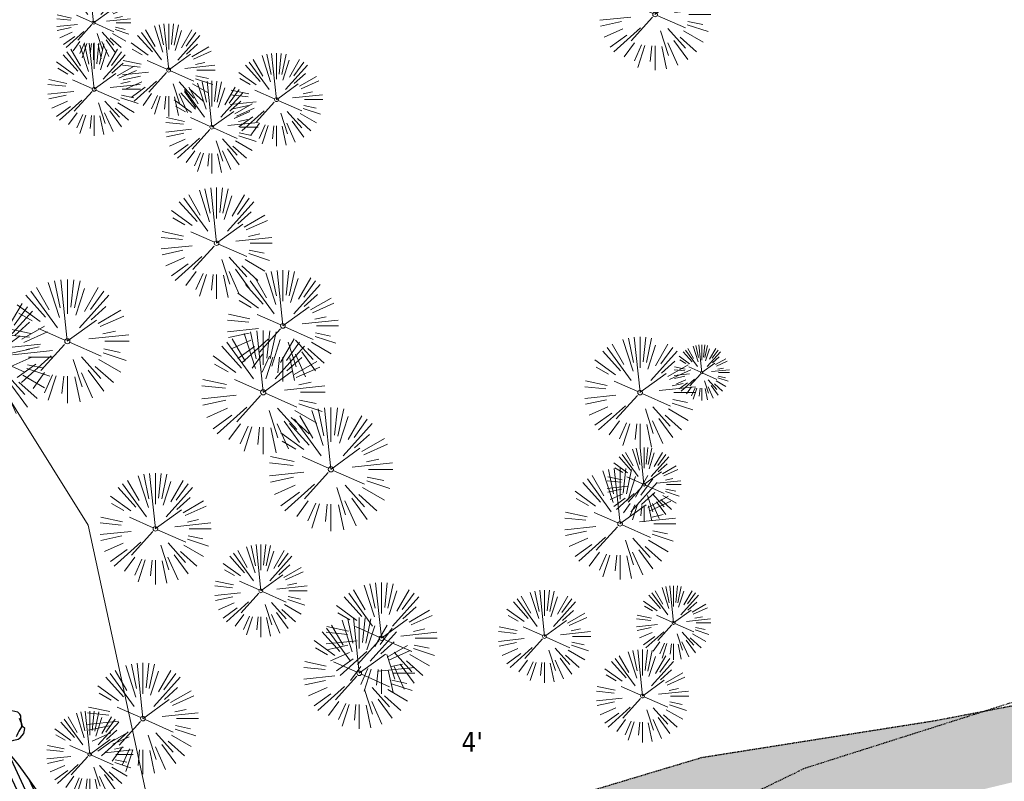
# Model space of a CAD drawing. Header units: feet. Extents: x 1134296 to 1140710, y 647902 to 649877.
# Tile 62 of 66: x 1135099 to 1135258, y 649170 to 649293. Entities that reach past the tile are written whole.
import ezdxf
from ezdxf.lldxf.tags import DXFTag

# ---------------------------------------------------------------- set-up
doc = ezdxf.new("R2010")
doc.units = ezdxf.units.FT
doc.header["$MEASUREMENT"] = 0
for name, pattern in [('CENTER2', [1.125, 0.75, -0.125, 0.125, -0.125]), ('DIVIDE2', [0.625, 0.25, -0.125, 0, -0.125, 0, -0.125]), ('RAD', [0.13, 0.08, -0.05])]:
    doc.linetypes.add(name, pattern=pattern)
for name, color, linetype in [('C-PRKG-ASPH', 5, 'Continuous'), ('C-ROAD-ASPHALT', 1, 'Continuous'), ('C-ROAD-CNTR', 1, 'CENTER2'), ('C-UTIL-WATER-MEP', 7, 'WATER (.5x)'), ('G-TEXT-ST02', 2, 'Continuous'), ('G-XREF', 7, 'Continuous'), ('L-BARRIERROCK', 6, 'Continuous'), ('V-FLOOD-PLAIN', 2, 'DIVIDE2'), ('V-PVMT-GRVL', 120, 'RAD')]:
    doc.layers.add(name, color=color, linetype=linetype)
for name, color, linetype, lineweight in [('V-PVMT-HTCH-GRVL', 8, 'Continuous', 20), ('V-SITE-ROCK', 8, 'Continuous', 18), ('V-SITE-VEGE', 8, 'Continuous', 18), ('V-UTIL-POWR-LINE-UNDR', 8, 'EXIST_PROP POWER UNDERGROUND LINE 1', 15)]:
    doc.layers.add(name, color=color, linetype=linetype, lineweight=lineweight)
doc.styles.add('SEI Annotative', font='tahoma.ttf', dxfattribs={"height": 0.1})
doc.styles.get("Standard").update_dxf_attribs({"font": 'arial.ttf'})
tags = doc.linetypes.add('EXIST_PROP POWER UNDERGROUND LINE 1', pattern='A,1.5,-0.2,["P-UG",Standard,S=0.08,R=0,X=-0.1,Y=-0.04],-0.3', length=2).pattern_tags.tags
tags[6] = DXFTag(74, 10)
tags = doc.linetypes.add('WATER (.5x)', pattern='A,0.75,-0.2,["W",Standard,S=0.08,R=0,X=-0.1,Y=-0.04],-0.05', length=1).pattern_tags.tags
tags[6] = DXFTag(74, 10)

# ---------------------------------------------------------------- blocks, each defined once
blk = doc.blocks.new('V-SITE-VEGE-Coniferious Tree 2')
at = {"color": 0, "linetype": 'ByBlock'}
for p, q in [((-0.0575, 0.2704), (-0.104, 0.4891)), ((-0.0003, 0.0026), (-0.0523, 0.4973)), ((0, 0.2219), (0, 0.5)), ((0.0289, 0.2753), (0.0522, 0.4973)), ((0.0572, 0.2693), (0.1039, 0.4891)), ((-0.0791, 0.1089), (-0.2939, 0.4045)), ((-0.146, 0.2528), (-0.25, 0.433)), ((-0.0626, 0.1926), (-0.1545, 0.4755)), ((0.0685, 0.211), (0.1382, 0.4256)), ((0.1391, 0.2411), (0.25, 0.433)), ((0.1869, 0.2573), (0.2939, 0.4045)), ((-0.1757, 0.1951), (-0.3346, 0.3716)), ((0.0978, 0.1086), (0.3345, 0.3716)), ((-0.2201, 0.1599), (-0.4046, 0.2939)), ((0.192, 0.1729), (0.3116, 0.2806)), ((0.2488, 0.1436), (0.433, 0.25)), ((-0.2844, 0.1642), (-0.3931, 0.227)), ((-0.0009, -0.0007), (0.235, 0.1707)), ((0.2659, 0.1184), (0.4568, 0.2034)), ((-0.2961, 0.0629), (-0.4891, 0.1039)), ((-0.0199, 0.0089), (-0.2319, 0.1032)), ((0.2873, 0.0611), (0.3885, 0.0826)), ((-0.306, 0.0322), (-0.4973, 0.0523)), ((0.1731, 0.0182), (0.4972, 0.0523)), ((0.3025, 0), (0.5, 0)), ((-0.2183, -0.0229), (-0.4973, -0.0523)), ((-0.3022, -0.0642), (-0.4891, -0.1039)), ((-0.023, -0.0255), (-0.2138, -0.2374)), ((0.0185, -0.0083), (0.272, -0.1211)), ((0.2936, -0.0624), (0.4274, -0.0908)), ((-0.2881, -0.1283), (-0.4568, -0.2034)), ((-0.132, -0.1189), (-0.3716, -0.3346)), ((0.0478, -0.1473), (0.1192, -0.3671)), ((0.1144, -0.1271), (0.2718, -0.3019)), ((0.2555, -0.1475), (0.433, -0.25)), ((0.2891, -0.094), (0.4755, -0.1545)), ((-0.2545, -0.1849), (-0.4046, -0.2939)), ((0.1689, -0.2325), (0.2939, -0.4045)), ((0.2254, -0.2029), (0.3716, -0.3346)), ((-0.1843, -0.2536), (-0.2767, -0.3808)), ((-0.1214, -0.2725), (-0.1856, -0.4168)), ((-0.091, -0.2799), (-0.1545, -0.4755)), ((-0.0297, -0.2818), (-0.0443, -0.4216)), ((0, -0.2818), (0, -0.5)), ((0.061, -0.2873), (0.1039, -0.4891)), ((0.1131, -0.2541), (0.2033, -0.4568))]:
    blk.add_line(p, q, dxfattribs=at)
blk.add_circle((0, 0), 0.0208)
blk = doc.blocks.new('C_XBASE-PACTOLA_02403811')
at = {"layer": 'V-PVMT-HTCH-GRVL', "transparency": 33554610}
h = blk.add_hatch(dxfattribs=at)
h.set_pattern_fill('AR-SAND', color=256)
h.set_pattern_definition([(37.5, (0, 0), (-0.0629933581, 1.926823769), [0, -1.52, 0, -1.7, 0, -1.625]), (7.5, (0, 0), (1.7697767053, 2.822146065), [0, -0.82, 0, -1.37, 0, -0.525]), (327.5, (-1.23, 0), (3.1141418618, 0.0056590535), [0, -0.5, 0, -1.8, 0, -2.35]), (317.5, (-1.23, 0), (3.0061266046, 0.877675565), [0, -0.25, 0, -1.18, 0, -1.35])])
edge = h.paths.add_edge_path()
edge.add_line((1135299.06, 649179.02), (1135359.94, 649193.25))
edge.add_line((1135359.94, 649193.25), (1135357.6, 649204.56))
edge.add_line((1135357.6, 649204.56), (1135297.03, 649189.08))
edge.add_line((1135297.03, 649189.08), (1135246.75, 649179.4))
edge.add_line((1135246.75, 649179.4), (1135209, 649173.44))
edge.add_line((1135209, 649173.44), (1135171.84, 649162.29))
edge.add_line((1135171.84, 649162.29), (1135139.91, 649146.16))
edge.add_line((1135139.91, 649146.16), (1135122.57, 649139.76))
edge.add_line((1135122.57, 649139.76), (1135114.05, 649140.95))
edge.add_line((1135114.05, 649140.95), (1135111.97, 649145.03))
edge.add_arc((1135036.64, 649124.78), 78, -10.868, 15.0487, ccw=False)
edge.add_line((1135113.25, 649110.08), (1135110.3, 649094.74))
edge.add_line((1135110.3, 649094.74), (1135124.25, 649116.46))
edge.add_line((1135124.25, 649116.46), (1135147.57, 649134.63))
edge.add_line((1135147.57, 649134.63), (1135176.02, 649152.15))
edge.add_line((1135176.02, 649152.15), (1135211.36, 649161.25))
edge.add_line((1135211.36, 649161.25), (1135250.66, 649167.36))
edge.add_line((1135250.66, 649167.36), (1135299.06, 649179.02))
at = {"layer": 'V-FLOOD-PLAIN', "flags": 128}
blk.add_lwpolyline([(1134914.78, 649486.68), (1134964.91, 649449.91), (1134986.13, 649409.61), (1134975.35, 649311.08), (1134958.92, 649205.06), (1134955.56, 649145.24), (1134964.04, 649110.86), (1134999.27, 649088), (1135032.63, 649078.28), (1135064.17, 649081.71), (1135129.22, 649125.04), (1135225.74, 649171.74), (1135337.32, 649207.17), (1135395.2, 649212.43)], dxfattribs=at)
at = {"layer": 'V-PVMT-GRVL', "flags": 128}
blk.add_lwpolyline([(1135111.97, 649145.03), (1135114.05, 649140.95), (1135122.57, 649139.76), (1135139.91, 649146.16), (1135171.84, 649162.29), (1135209, 649173.44), (1135246.75, 649179.4), (1135297.03, 649189.08), (1135357.6, 649204.56)], dxfattribs=at)
at = {"layer": 'V-UTIL-POWR-LINE-UNDR', "flags": 128}
blk.add_lwpolyline([(1134480.13, 648231.49), (1134495, 648496.17), (1134496.35, 648566.44), (1134464.63, 648641.53), (1134459.68, 648691.6), (1134473.79, 648747.28), (1134487.67, 648772.88), (1134492.62, 648802.57), (1134496.09, 648841.02), (1134500.8, 648860.32), (1134494.59, 648928.38), (1134495.61, 649027.12), (1134495.96, 649106.74), (1134599.22, 649131.5), (1134637.55, 649168.54), (1134656.34, 649214.88), (1134694.64, 649279.09), (1134746.48, 649319.73), (1134803.11, 649342.85), (1134848.62, 649349.48), (1134877.8, 649337.9), (1134908.97, 649315.13), (1134965.72, 649315.53), (1135021.66, 649297.83), (1135074.57, 649267.3), (1135109.81, 649210.95), (1135119.86, 649164.36), (1135144.6, 649102.15)], dxfattribs=at)
at = {"layer": 'V-SITE-VEGE'}
for p, xscale, yscale, zscale in [((1135201.44, 649293.5), 17.99978256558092, 17.99978256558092, 17.99978256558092), ((1135122.82, 649284.51), 14.99981880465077, 14.99981880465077, 14.99981880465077), ((1135110.77, 649281.41), 14.99981880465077, 14.99981880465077, 14.99981880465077), ((1135140.24, 649279.73), 14.99981880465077, 14.99981880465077, 14.99981880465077), ((1135129.8, 649275.28), 14.99981880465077, 14.99981880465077, 14.99981880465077), ((1135130.56, 649256.54), 17.99978256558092, 17.99978256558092, 17.99978256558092), ((1135141.28, 649243.17), 17.99978256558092, 17.99978256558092, 17.99978256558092), ((1135106.44, 649240.69), 19.99975840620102, 19.99975840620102, 19.99975840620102), ((1135094.11, 649238.14), 19.99975840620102, 19.99975840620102, 19.99975840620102), ((1135138.1, 649232.44), 19.99975840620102, 19.99975840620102, 19.99975840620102), ((1135199.01, 649232.4), 17.99978256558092, 17.99978256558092, 17.99978256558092), ((1135208.99, 649235.62), 8.999891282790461, 8.999891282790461, 8.999891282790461), ((1135149.04, 649219.99), 19.99975840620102, 19.99975840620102, 19.99975840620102), ((1135120.67, 649210.38), 17.99978256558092, 17.99978256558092, 17.99978256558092), ((1135195.78, 649211.18), 17.99978256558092, 17.99978256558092, 17.99978256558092), ((1135137.72, 649200.36), 14.99981880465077, 14.99981880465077, 14.99981880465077), ((1135157.21, 649192.71), 17.99978256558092, 17.99978256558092, 17.99978256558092), ((1135183.57, 649192.98), 14.99981880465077, 14.99981880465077, 14.99981880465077), ((1135153.63, 649187.04), 17.99978256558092, 17.99978256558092, 17.99978256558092), ((1135199.41, 649183.36), 14.99981880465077, 14.99981880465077, 14.99981880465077), ((1135118.66, 649179.71), 17.99978256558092, 17.99978256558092, 17.99978256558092), ((1135110.06, 649173.93), 13.99983088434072, 13.99983088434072, 13.99983088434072)]:
    blk.add_blockref('V-SITE-VEGE-Coniferious Tree 2', p, dxfattribs=dict(at, xscale=xscale, yscale=yscale, zscale=zscale))
at = {"layer": 'V-SITE-VEGE', "xscale": 11.99985504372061, "yscale": 11.99985504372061, "zscale": 11.99985504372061, "rotation": 8.537736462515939e-07}
for p in [(1135110.68, 649292.17), (1135199.65, 649217.53), (1135204.43, 649195.18)]:
    blk.add_blockref('V-SITE-VEGE-Coniferious Tree 2', p, dxfattribs=at)
at = {"layer": 'V-SITE-ROCK', "style": 'SEI Annotative'}
blk.add_text("4'", height=3.2, dxfattribs=at).set_placement((1135170.16, 649174.35))
blk = doc.blocks.new("5'_BarrierRock")
at = {"layer": 'L-BARRIERROCK', "flags": 128}
for points in [[(3.8, 25.2), (-4, 23.4), (-10.8, 21), (-17.7, 19.5), (-22.2, 16.5), (-24.3, 10.3), (-26.1, 0.1), (-25.5, -2.9), (-27, -7), (-29.1, -9.7), (-29.4, -13.3), (-11.1, -24.7), (-9.1, -29.7), (-9.1, -31.5), (-8.8, -33.6), (-1.9, -34.5), (7.7, -31.8), (16, -30), (19.6, -27.4), (27.1, -18.7), (28.9, -9.4), (24.1, -5.6), (22, 1.6), (21.4, 6.1), (20.8, 11.2), (21.1, 15.1), (19, 18.6), (15.2, 22.2), (3.8, 25.2)], [(-24.3, -3.8), (-24.3, 1.3), (-22.2, 8.2), (-18.6, 13.3), (-14.4, 18), (-11.4, 19.8)], [(-20.4, 4.6), (-21.9, -2.6), (-21.3, -6.4), (-20.4, -9.4), (-17.1, -15.7), (-12.9, -19), (-7, -26.8), (-5.5, -29.4), (-3.4, -30.6), (-1.9, -30.6)], [(17.5, 10.9), (21.6, 1.5), (22.6, -6.1), (17.2, -14.2), (15.4, -18.4), (13.4, -22.9), (12.2, -25.6)]]:
    blk.add_lwpolyline(points, dxfattribs=at)
blk = doc.blocks.new('C_PBASE-PACTOLA_02403811')
at = {"layer": 'C-ROAD-ASPHALT'}
blk.add_lwpolyline([(1134916.81, 648653.23), (1134952.32, 648718.22, 0.019155), (1134969.66, 648753.05), (1135036.87, 648902.16, 0.009219), (1135044.25, 648919.38), (1135101.51, 649060.02, 0.049273), (1135107.54, 649080.38), (1135113.25, 649110.08, 0.302523), (1135079.74, 649189.8), (1135017.58, 649231, 0.036701), (1134952.66, 649267.49), (1134930.36, 649277.95, 0.265468), (1134828.52, 649269.75), (1134807.49, 649255.39, 0.041643), (1134780.65, 649233.58), (1134706.83, 649162.6, 0.057659), (1134625.2, 649063.66, -0.572256), (1134616.58, 649064.03), (1134601.86, 649091.79)], format="xyb", dxfattribs=at)
at = {"layer": 'C-ROAD-CNTR', "flags": 128}
blk.add_lwpolyline([(1134682.82, 648422.25), (1134669.22, 648425.85, -0.177469), (1134620.15, 648460.15), (1134616.5, 648465.38, -0.104209), (1134576.2, 648560.26), (1134558.55, 648650.05, -0.01381), (1134553.98, 648677.28), (1134544.9, 648742.27, -0.094333), (1134550.43, 648854.34), (1134559, 648889.72, -0.142864), (1134712.37, 649156.83), (1134786.2, 649227.81, -0.041643), (1134812.01, 649248.79), (1134833.03, 649263.15, -0.265468), (1134926.96, 649270.71), (1134949.26, 649260.25, -0.036701), (1135013.16, 649224.33), (1135075.32, 649183.13, -0.302523), (1135105.39, 649111.58), (1135099.69, 649081.89, -0.049273), (1135094.1, 649063.04), (1135036.84, 648922.4, -0.009219), (1135029.58, 648905.45), (1134962.36, 648756.34, -0.019155), (1134945.3, 648722.05), (1134909.79, 648657.07, -0.111237), (1134866.24, 648607.57), (1134762.18, 648532.09, 0.322945), (1134716.4, 648393.22), (1134719.72, 648382.71, -0.171424), (1134715.29, 648249.56), (1134707.16, 648228.78, -0.022723), (1134688.71, 648187.28, 0.05045), (1134653.34, 648094.13)], format="xyb", dxfattribs=at)
at = {"layer": 'C-UTIL-WATER-MEP', "flags": 128}
blk.add_lwpolyline([(1134713.29, 648416.24), (1134669.73, 648427.78, -0.177469), (1134621.79, 648461.3), (1134618.14, 648466.52, -0.104209), (1134578.16, 648560.65), (1134560.52, 648650.44, -0.01381), (1134555.96, 648677.56), (1134546.88, 648742.55, -0.094333), (1134552.38, 648853.87), (1134560.94, 648889.25, -0.142864), (1134713.76, 649155.39), (1134787.59, 649226.37, -0.041643), (1134813.13, 649247.14), (1134834.16, 649261.5, -0.265468), (1134926.11, 649268.9), (1134948.41, 649258.44, -0.036701), (1135012.06, 649222.67), (1135074.22, 649181.46, -0.302523), (1135103.43, 649111.96), (1135097.72, 649082.26, -0.049273), (1135092.25, 649063.79), (1135034.99, 648923.15, -0.009219), (1135027.76, 648906.27), (1134960.54, 648757.16, -0.019155), (1134943.55, 648723.01), (1134908.04, 648658.03, -0.111237), (1134865.06, 648609.19), (1134761.01, 648533.71, 0.157468), (1134714.97, 648470.68, 0.157468)], format="xyb", dxfattribs=at)
at = {"layer": 'L-BARRIERROCK', "xscale": 0.08333333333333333, "yscale": 0.08333333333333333, "zscale": 0.08333333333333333}
blk.add_blockref("5'_BarrierRock", (1135097.17, 649178.88), dxfattribs=at)
blk = doc.blocks.new('C_PHTCH-PACTOLA_02403811')
at = {"layer": 'C-PRKG-ASPH'}
h = blk.add_hatch(dxfattribs=at)
h.set_pattern_fill('ANSI31', color=256, scale=10, angle=70)
edge = h.paths.add_edge_path(flags=16)
edge.add_arc((1135093.57, 648760.36), 542, 143.5704, 153.2664, ccw=False)
edge.add_arc((1135093.57, 648760.36), 542, 133.8743, 143.5704, ccw=False)
edge.add_line((1134717.92, 649151.06), (1134791.74, 649222.04))
edge.add_arc((1134924.81, 649083.64), 192, 124.3358, 133.8743, ccw=False)
edge.add_line((1134816.52, 649242.18), (1134837.54, 649256.54))
edge.add_arc((1134886.61, 649184.7), 87, 64.8666, 124.3358, ccw=False)
edge.add_line((1134923.57, 649263.47), (1134945.86, 649253.01))
edge.add_arc((1134736.9, 648807.59), 492, 56.4591, 64.8666, ccw=False)
edge.add_line((1135008.74, 649217.67), (1135070.9, 649176.46))
edge.add_arc((1135036.64, 649124.78), 62, -10.868, 56.4591, ccw=False)
edge.add_line((1135097.53, 649113.09), (1135091.83, 649083.4))
edge.add_arc((1135001.48, 649100.74), 92, 337.8486, 349.132, ccw=False)
edge.add_line((1135086.69, 649066.05), (1135029.44, 648925.41))
edge.add_arc((1134573.75, 649110.92), 492, 335.736, 337.8486, ccw=False)
edge.add_line((1135022.29, 648908.74), (1134970.11, 648792.98))
edge.add_line((1134970.11, 648792.98), (1134955.07, 648759.62))
edge.add_arc((1134506.53, 648961.81), 492, 331.3466, 335.736, ccw=False)
edge.add_line((1134938.28, 648725.89), (1134902.77, 648660.9))
edge.add_arc((1134778.16, 648728.99), 142, 305.9573, 331.3466, ccw=False)
edge.add_line((1134861.54, 648614.05), (1134757.48, 648538.57))
edge.add_arc((1134835.58, 648430.91), 133, 125.9573, 166.4172)
edge.add_arc((1134672.28, 648470.36), 35, 244.1086, 346.4172, ccw=False)
edge.add_arc((1134691.46, 648509.91), 78.96, 214.9055, 244.1168, ccw=False)
edge.add_line((1134626.71, 648464.73), (1134623.06, 648469.96))
edge.add_arc((1134821.51, 648608.47), 242, 191.1168, 214.9138, ccw=False)
edge.add_line((1134584.05, 648561.81), (1134566.4, 648651.59))
edge.add_arc((1135049.17, 648746.46), 492, 187.9519, 191.1168, ccw=False)
edge.add_line((1134561.9, 648678.39), (1134552.83, 648743.38))
edge.add_arc((1134842.02, 648783.77), 292, 166.3961, 187.9519, ccw=False)
edge.add_line((1134558.21, 648852.45), (1134566.77, 648887.84))
edge.add_arc((1135093.57, 648760.36), 542, 158.0478, 166.3961, ccw=False)
edge.add_arc((1135093.57, 648760.36), 542, 153.2664, 158.0478, ccw=False)
edge = h.paths.add_edge_path()
edge.add_line((1134664.93, 648091.02), (1134641.75, 648097.24))
edge.add_arc((1135131.44, 647965.88), 507, 154.1155, 164.9841, ccw=False)
edge.add_arc((1135131.44, 647965.88), 507, 153.4315, 154.1155, ccw=False)
edge.add_arc((1134241.51, 648410.91), 488, 333.4315, 338.6384)
edge.add_line((1134695.99, 648233.15), (1134704.11, 648253.93))
edge.add_arc((1134529.03, 648322.41), 188, 338.6384, 377.1955)
edge.add_arc((1134651.31, 648360.25), 60, 17.1955, 74.9727)
edge.add_line((1134666.86, 648418.2), (1134661.5, 648419.81))
edge.add_arc((1134691.49, 648509.95), 95, 223.9419, 251.5981, ccw=False)
edge.add_arc((1134691.54, 648509.98), 95.06, 214.9166, 223.9393, ccw=False)
edge.add_line((1134613.59, 648455.57), (1134609.94, 648460.8))
edge.add_arc((1134821.51, 648608.47), 258, 191.1168, 214.9138, ccw=False)
edge.add_line((1134568.35, 648558.72), (1134550.7, 648648.51))
edge.add_arc((1135049.17, 648746.46), 508, 187.9519, 191.1168, ccw=False)
edge.add_line((1134546.06, 648676.18), (1134536.98, 648741.16))
edge.add_arc((1134842.02, 648783.77), 308, 166.3961, 187.9519, ccw=False)
edge.add_line((1134542.66, 648856.22), (1134551.22, 648891.6))
edge.add_arc((1135093.57, 648760.36), 558, 163.9213, 166.3961, ccw=False)
edge.add_arc((1134538.18, 648920.44), 20, 343.9213, 402.7699)
edge.add_line((1134552.86, 648934.02), (1134533.45, 648955.01))
edge.add_arc((1135093.57, 648760.36), 592.98, 146.01874, 160.8371, ccw=False)
edge.add_line((1134601.86, 649091.79), (1134616.58, 649064.03))
edge.add_arc((1134621, 649066.38), 5, 207.9516, 327.0741)
edge.add_arc((1135093.57, 648760.36), 558, 133.8743, 147.0741, ccw=False)
edge.add_line((1134706.83, 649162.6), (1134780.65, 649233.58))
edge.add_arc((1134924.81, 649083.64), 208, 124.3358, 133.8743, ccw=False)
edge.add_line((1134807.49, 649255.39), (1134828.52, 649269.75))
edge.add_arc((1134886.61, 649184.7), 103, 64.8666, 124.3358, ccw=False)
edge.add_line((1134930.36, 649277.95), (1134952.66, 649267.49))
edge.add_arc((1134736.9, 648807.59), 508, 56.4591, 64.8666, ccw=False)
edge.add_line((1135017.58, 649231), (1135079.74, 649189.8))
edge.add_arc((1135036.64, 649124.78), 78, -10.868, 56.4591, ccw=False)
edge.add_line((1135113.25, 649110.08), (1135107.54, 649080.38))
edge.add_arc((1135001.48, 649100.74), 108, 337.8486, 349.132, ccw=False)
edge.add_line((1135101.51, 649060.02), (1135044.25, 648919.38))
edge.add_arc((1134573.75, 649110.92), 508, 335.736, 337.8486, ccw=False)
edge.add_line((1135036.87, 648902.16), (1134969.66, 648753.05))
edge.add_arc((1134506.53, 648961.81), 508, 331.3466, 335.736, ccw=False)
edge.add_line((1134952.32, 648718.22), (1134916.81, 648653.23))
edge.add_arc((1134778.16, 648728.99), 158, 305.9573, 331.3466, ccw=False)
edge.add_line((1134870.94, 648601.1), (1134766.88, 648525.62))
edge.add_arc((1134835.58, 648430.91), 117, 125.9573, 162.2649)
edge.add_arc((1134752.71, 648457.41), 30, 162.2649, 196.8024)
edge.add_arc((1134835.58, 648430.91), 113, 170.9217, 197.5477)
edge.add_line((1134727.84, 648396.84), (1134731.16, 648386.32))
edge.add_arc((1134529.03, 648322.41), 212, 11.3401, 17.5477, ccw=False)
edge.add_arc((1134529.06, 648322.4), 211.97, -20.6491, 11.3422, ccw=False)
edge.add_arc((1134759.87, 648235.31), 34.72, 159.1872, 239.4136)
edge.add_line((1134742.2, 648205.42), (1134709.51, 648185.7))
edge.add_line((1134709.51, 648185.7), (1134699, 648181.01))
edge.add_arc((1135131.44, 647965.88), 483, 153.5512, 164.9841)

msp = doc.modelspace()

# ---------------------------------------------------------------- block references
at = {"layer": 'G-TEXT-ST02'}
msp.add_blockref('C_PHTCH-PACTOLA_02403811', (0, 0), dxfattribs=at)

# ---------------------------------------------------------------- next in the draw order: block references
at = {"layer": 'G-XREF'}
msp.add_blockref('C_XBASE-PACTOLA_02403811', (0, 0), dxfattribs=at)

# ---------------------------------------------------------------- next in the draw order: block references
msp.add_blockref('C_PBASE-PACTOLA_02403811', (0, 0), dxfattribs=at)

doc.saveas('drawing.dxf')
